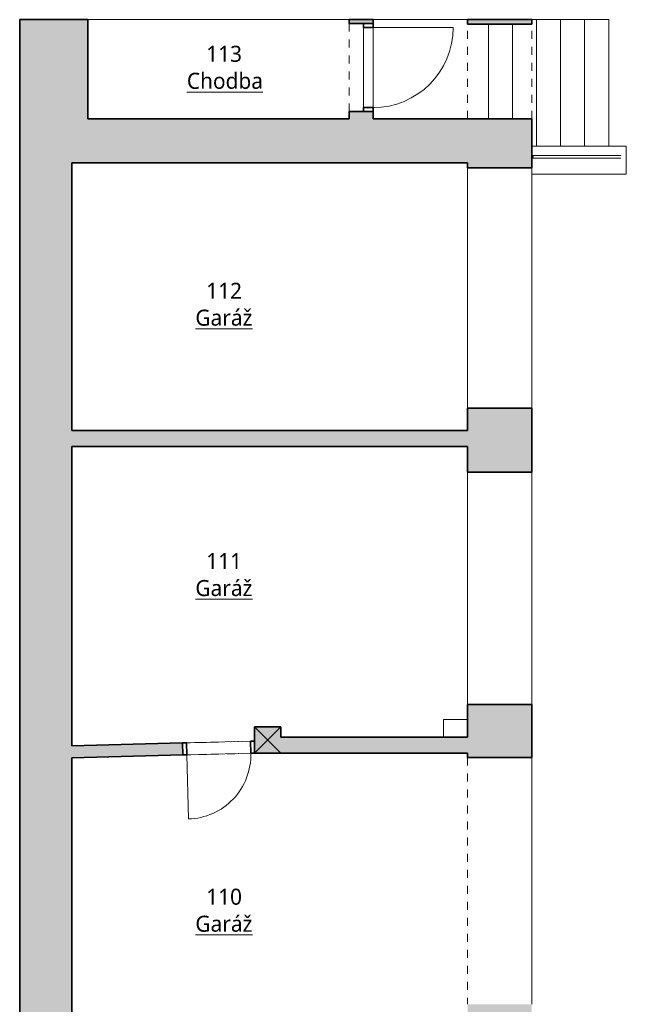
# Model space of a CAD drawing. Header units: metres. Extents: x -0.3 to 46.9, y -0.4 to 27.9.
# Tile 9 of 26: x -0.2 to 7.3, y 15.6 to 27.9. Entities that reach past the tile are written whole.
import ezdxf

# ---------------------------------------------------------------- set-up
doc = ezdxf.new("R2010")
doc.units = ezdxf.units.M
doc.linetypes.add('AV - Cerch_ 1 tecka 4mm', pattern=[0.006, 0.004, -0.001, 0, -0.001])
doc.linetypes.add('AV - Cerch_ 2 tecky 4mm', pattern=[0.008, 0.004, -0.0015, 0, -0.001, 0, -0.0015])
doc.layers.add('AV-MISTNOSTI', color=5, linetype='Continuous', lineweight=5, true_color=0x0000ff)
doc.layers.add('AV-SRAFY', color=7, linetype='Continuous', lineweight=35)
doc.layers.add('AV-STAVBA', color=7, linetype='Continuous', lineweight=18)
doc.styles.add('Trebuchet MS_B', font='trebuc.ttf', dxfattribs={"height": 0.2})

# ---------------------------------------------------------------- blocks, each defined once
blk = doc.blocks.new('SCO_Koncepční obdelníkový sloup - 330_330-904116-1NP')
at = {"layer": 'AV-STAVBA', "color": 254, "true_color": 0xcccccc}
for p, q in [((-0.165, 0.165), (0.165, -0.165)), ((0.165, 0.165), (-0.165, -0.165))]:
    blk.add_line(p, q, dxfattribs=at)
blk = doc.blocks.new('GM_Otvor_obdélníkový - 1180x2520-928948-1NP')
at = {"layer": 'AV-STAVBA', "color": 254, "linetype": 'AV - Cerch_ 1 tecka 4mm', "lineweight": 13, "true_color": 0xcccccc}
for p, q in [((-0.59, 0.4), (0.59, 0.4)), ((-0.59, -0.4), (0.59, -0.4)), ((-0.59, -0.4), (0.59, -0.4))]:
    blk.add_line(p, q, dxfattribs=at)
blk = doc.blocks.new('GM_Otvor_obdélníkový - 1100x2380-1127406-1NP')
at = {"layer": 'AV-STAVBA', "color": 254, "linetype": 'AV - Cerch_ 1 tecka 4mm', "lineweight": 13, "true_color": 0xcccccc}
for p, q in [((-0.55, 0.15), (0.55, 0.15)), ((-0.55, -0.15), (0.55, -0.15)), ((-0.55, -0.15), (0.55, -0.15))]:
    blk.add_line(p, q, dxfattribs=at)
blk = doc.blocks.new('DO_1-P_Obl__členěné_1111 - 1000x2150_půlobložkové-1129860-1NP')
at = {"layer": 'AV-STAVBA', "color": 254, "true_color": 0xcccccc}
for p, q in [((-0.5, 0.93), (-0.5, -0.07)), ((-0.5, -0.07), (0.5, -0.07)), ((-0.5, -0.19), (-0.5, -0.07)), ((0.5, -0.19), (0.5, -0.07)), ((0.5, -0.07), (0.5, -0.19)), ((-0.55, -0.19), (-0.5, -0.19)), ((-0.5, -0.19), (0.5, -0.19)), ((0.5, -0.19), (0.55, -0.19))]:
    blk.add_line(p, q, dxfattribs=at)
at = {"layer": 'AV-STAVBA', "color": 254, "lineweight": 35, "true_color": 0xcccccc}
for p, q in [((-0.5, -0.07), (-0.55, -0.07)), ((-0.55, -0.07), (-0.55, -0.19)), ((-0.5, -0.19), (-0.5, -0.07)), ((0.55, -0.07), (0.5, -0.07)), ((0.5, -0.07), (0.5, -0.19)), ((0.55, -0.19), (0.55, -0.07)), ((-0.55, -0.19), (-0.5, -0.19)), ((0.5, -0.19), (0.55, -0.19))]:
    blk.add_line(p, q, dxfattribs=at)
at = {"layer": 'AV-STAVBA', "color": 254, "linetype": 'AV - Cerch_ 1 tecka 4mm', "true_color": 0xcccccc}
for p, q in [((-0.5, -0.07), (0.5, -0.07)), ((-0.55, -0.19), (0.55, -0.19)), ((-0.5, -0.19), (0.5, -0.19))]:
    blk.add_line(p, q, dxfattribs=at)
at = {"layer": 'AV-STAVBA', "color": 254, "true_color": 0xcccccc}
blk.add_arc((-0.5, -0.07), 1, 360, 90, dxfattribs=at)
blk = doc.blocks.new('GM_Otvor_obdélníkový - 3080x2930-1463533-1NP')
at = {"layer": 'AV-STAVBA', "color": 254, "linetype": 'AV - Cerch_ 1 tecka 4mm', "lineweight": 13, "true_color": 0xcccccc}
for p, q in [((-1.54, 0.4), (1.54, 0.4)), ((-1.54, -0.4), (1.54, -0.4)), ((-1.54, -0.4), (1.54, -0.4))]:
    blk.add_line(p, q, dxfattribs=at)
blk = doc.blocks.new('GM_Otvor_obdélníkový - 2900x2870-1463639-1NP')
at = {"layer": 'AV-STAVBA', "color": 254, "linetype": 'AV - Cerch_ 1 tecka 4mm', "lineweight": 13, "true_color": 0xcccccc}
for p, q in [((-1.45, 0.4), (1.45, 0.4)), ((-1.45, -0.4), (1.45, -0.4)), ((-1.45, -0.4), (1.45, -0.4))]:
    blk.add_line(p, q, dxfattribs=at)
blk = doc.blocks.new('GM_Otvor_obdélníkový - 3000x2880-929482-1NP')
at = {"layer": 'AV-STAVBA', "color": 254, "linetype": 'AV - Cerch_ 1 tecka 4mm', "lineweight": 13, "true_color": 0xcccccc}
for p, q in [((-1.5, 0.4), (1.5, 0.4)), ((-1.5, -0.4), (1.5, -0.4)), ((-1.5, -0.4), (1.5, -0.4))]:
    blk.add_line(p, q, dxfattribs=at)
blk = doc.blocks.new('DO_1-L_Ocel_ - 800x1970_150-925843-1NP')
at = {"layer": 'AV-STAVBA', "color": 254, "true_color": 0xcccccc}
for p, q in [((0.4, 0.875), (0.4, 0.075)), ((-0.4, 0.075), (0.4, 0.075)), ((-0.4, -0.075), (0.4, -0.075))]:
    blk.add_line(p, q, dxfattribs=at)
at = {"layer": 'AV-STAVBA', "color": 254, "linetype": 'AV - Cerch_ 1 tecka 4mm', "true_color": 0xcccccc}
for p, q in [((-0.45, 0.075), (0.45, 0.075)), ((-0.4, 0.075), (0.4, 0.075)), ((-0.45, -0.075), (0.45, -0.075)), ((-0.4, -0.075), (0.4, -0.075))]:
    blk.add_line(p, q, dxfattribs=at)
at = {"layer": 'AV-STAVBA', "color": 254, "lineweight": 35, "true_color": 0xcccccc}
for p, q in [((-0.4, 0.075), (-0.45, 0.075)), ((-0.4, -0.075), (-0.4, 0.075)), ((0.45, 0.075), (0.4, 0.075)), ((0.4, 0.075), (0.4, -0.075)), ((-0.449, -0.075), (-0.4, -0.075)), ((0.4, -0.075), (0.45, -0.075))]:
    blk.add_line(p, q, dxfattribs=at)
at = {"layer": 'AV-STAVBA', "color": 254, "true_color": 0xcccccc}
blk.add_arc((0.4, 0.075), 0.8, 90, 180, dxfattribs=at)
blk = doc.blocks.new('Railing - Railing-1671587-1NP')
at = {"layer": 'AV-STAVBA', "color": 254, "true_color": 0xcccccc}
for p, q in [((7.175, 26.179), (6.155, 26.179)), ((7.187, 26.179), (7.175, 26.179)), ((6.155, 26.149), (7.175, 26.149)), ((7.175, 26.149), (7.187, 26.149))]:
    blk.add_line(p, q, dxfattribs=at)
at = {"layer": 'AV-STAVBA', "color": 254, "lineweight": 35, "true_color": 0xcccccc}
blk.add_line((6.155, 26.176), (6.155, 26.151), dxfattribs=at)
at = {"layer": 'AV-STAVBA', "color": 254, "lineweight": 35, "true_color": 0xcccccc, "flags": 128}
blk.add_lwpolyline([(6.155, 26.151), (6.159, 26.153), (6.163, 26.154), (6.166, 26.156), (6.168, 26.159), (6.169, 26.161), (6.17, 26.164), (6.169, 26.166), (6.168, 26.168), (6.166, 26.171), (6.163, 26.173), (6.159, 26.175), (6.155, 26.176)], dxfattribs=at)
at = {"layer": 'AV-STAVBA', "color": 254, "true_color": 0xcccccc, "flags": 128}
for points in [[(7.264, 26.179), (7.264, 26.179), (7.263, 26.179), (7.263, 26.179), (7.262, 26.179), (7.261, 26.179), (7.26, 26.179), (7.258, 26.179), (7.257, 26.179), (7.255, 26.179), (7.253, 26.179), (7.251, 26.179), (7.248, 26.179), (7.245, 26.179), (7.243, 26.179), (7.239, 26.179), (7.236, 26.179), (7.233, 26.179), (7.229, 26.179), (7.225, 26.179), (7.221, 26.179), (7.217, 26.179), (7.213, 26.179), (7.209, 26.179), (7.204, 26.179), (7.2, 26.179), (7.195, 26.179), (7.19, 26.179), (7.187, 26.179)], [(7.187, 26.149), (7.192, 26.149), (7.197, 26.149), (7.202, 26.149), (7.207, 26.149), (7.211, 26.149), (7.215, 26.149), (7.219, 26.149), (7.223, 26.149), (7.227, 26.149), (7.231, 26.149), (7.235, 26.149), (7.238, 26.149), (7.241, 26.149), (7.244, 26.149), (7.247, 26.149), (7.249, 26.149), (7.252, 26.149), (7.254, 26.149), (7.256, 26.149), (7.258, 26.149), (7.259, 26.149), (7.261, 26.149), (7.262, 26.149), (7.263, 26.149), (7.263, 26.149), (7.264, 26.149), (7.264, 26.149), (7.264, 26.149)]]:
    blk.add_lwpolyline(points, dxfattribs=at)
at = {"layer": 'AV-STAVBA', "color": 254, "true_color": 0xcccccc}
for start, end in [(75, 90), (270, 285)]:
    blk.add_arc((7.264, 26.164), 0.015, start, end, dxfattribs=at)
blk = doc.blocks.new('Top Rail Type - Top Rail_Internal_-1671656-1NP')
at = {"layer": 'AV-STAVBA', "color": 254, "true_color": 0xcccccc}
for p, q in [((7.175, 26.179), (6.155, 26.179)), ((6.155, 26.176), (6.155, 26.151)), ((7.187, 26.179), (7.175, 26.179)), ((6.155, 26.149), (7.175, 26.149)), ((7.175, 26.149), (7.187, 26.149))]:
    blk.add_line(p, q, dxfattribs=at)
at = {"layer": 'AV-STAVBA', "color": 254, "true_color": 0xcccccc, "flags": 128}
for points in [[(6.155, 26.151), (6.159, 26.153), (6.163, 26.154), (6.166, 26.156), (6.168, 26.159), (6.169, 26.161), (6.17, 26.164), (6.169, 26.166), (6.168, 26.168), (6.166, 26.171), (6.163, 26.173), (6.159, 26.175), (6.155, 26.176)], [(7.264, 26.179), (7.264, 26.179), (7.263, 26.179), (7.263, 26.179), (7.262, 26.179), (7.261, 26.179), (7.26, 26.179), (7.258, 26.179), (7.257, 26.179), (7.255, 26.179), (7.253, 26.179), (7.251, 26.179), (7.248, 26.179), (7.245, 26.179), (7.243, 26.179), (7.239, 26.179), (7.236, 26.179), (7.233, 26.179), (7.229, 26.179), (7.225, 26.179), (7.221, 26.179), (7.217, 26.179), (7.213, 26.179), (7.209, 26.179), (7.204, 26.179), (7.2, 26.179), (7.195, 26.179), (7.19, 26.179), (7.187, 26.179)], [(7.187, 26.149), (7.192, 26.149), (7.197, 26.149), (7.202, 26.149), (7.207, 26.149), (7.211, 26.149), (7.215, 26.149), (7.219, 26.149), (7.223, 26.149), (7.227, 26.149), (7.231, 26.149), (7.235, 26.149), (7.238, 26.149), (7.241, 26.149), (7.244, 26.149), (7.247, 26.149), (7.249, 26.149), (7.252, 26.149), (7.254, 26.149), (7.256, 26.149), (7.258, 26.149), (7.259, 26.149), (7.261, 26.149), (7.262, 26.149), (7.263, 26.149), (7.263, 26.149), (7.264, 26.149), (7.264, 26.149), (7.264, 26.149)]]:
    blk.add_lwpolyline(points, dxfattribs=at)
at = {"layer": 'AV-STAVBA', "color": 254, "true_color": 0xcccccc}
for start, end in [(75, 90), (270, 285)]:
    blk.add_arc((7.264, 26.164), 0.015, start, end, dxfattribs=at)
blk = doc.blocks.new('Top Rail Type - Top Rail_Internal_-V3-1NP')
at = {"layer": 'AV-STAVBA', "color": 254, "true_color": 0xcccccc}
for p, q in [((7.187, 26.179), (6.155, 26.179)), ((7.187, 26.179), (7.264, 26.179)), ((7.187, 26.149), (6.155, 26.149)), ((7.187, 26.149), (7.264, 26.149))]:
    blk.add_line(p, q, dxfattribs=at)
blk = doc.blocks.new('D0089 - 1514 - OÚPSŘ_Benešova_rvt-1-1NP')
at = {"layer": 'AV-SRAFY', "lineweight": 18, "true_color": 0xcccccc}
for points in [[(0.615, 26.638), (0.615, 27.876), (-0.235, 27.876), (-0.235, 26.638), (0.415, 26.638)], [(0.415, 14.748), (0.415, 26.638), (-0.235, 26.638), (-0.235, 14.748)], [(5.355, 26.088), (5.355, 26.638), (0.415, 26.638), (0.415, 26.088), (3.439, 26.088)], [(0.415, 22.548), (5.355, 22.548), (5.355, 22.748), (0.415, 22.748)], [(3.439, 18.723), (5.355, 18.723), (5.355, 18.923), (3.025, 18.923), (3.025, 18.723)], [(0.415, 18.665), (1.8, 18.7), (1.796, 18.85), (0.415, 18.815)]]:
    blk.add_hatch(color=254, dxfattribs=at).paths.add_polyline_path(points)
h = blk.add_hatch(color=254, dxfattribs=at)
h.paths.add_polyline_path([(4.175, 26.638), (4.175, 26.728), (3.875, 26.728), (3.875, 26.638), (4.055, 26.638)])
h.paths.add_polyline_path([(4.055, 27.828), (4.175, 27.828), (4.175, 27.876), (3.875, 27.876), (3.875, 27.828)])
h = blk.add_hatch(color=254, dxfattribs=at)
h.paths.add_polyline_path([(5.452, 13.698), (6.155, 13.698), (6.155, 15.588), (5.355, 15.588), (5.355, 13.698)])
h.paths.add_polyline_path([(6.155, 18.668), (6.155, 19.328), (5.355, 19.328), (5.355, 18.668)])
h.paths.add_polyline_path([(6.155, 22.228), (6.155, 23.028), (5.355, 23.028), (5.355, 22.228)])
h.paths.add_polyline_path([(5.452, 26.028), (6.155, 26.028), (6.155, 26.638), (5.355, 26.638), (5.355, 26.028)])
h.paths.add_polyline_path([(5.355, 27.818), (6.155, 27.818), (6.155, 27.876), (5.355, 27.876)])
at = {"layer": 'AV-STAVBA', "lineweight": 5, "true_color": 0xcccccc}
blk.add_hatch(color=254, dxfattribs=at).paths.add_polyline_path([(2.695, 18.723), (3.025, 18.723), (3.025, 19.053), (2.695, 19.053)])
at = {"layer": 'AV-STAVBA', "color": 254, "lineweight": 35, "true_color": 0xcccccc}
for p, q in [((0.615, 27.876), (-0.235, 27.876)), ((-0.235, 27.876), (-0.235, 26.638)), ((0.615, 26.638), (0.615, 27.876)), ((3.875, 27.876), (3.875, 27.828)), ((4.175, 27.876), (3.875, 27.876)), ((3.875, 27.828), (4.055, 27.828)), ((4.175, 27.828), (4.175, 27.876)), ((6.155, 27.876), (5.355, 27.876)), ((5.355, 27.876), (5.355, 27.818)), ((5.355, 27.818), (6.155, 27.818)), ((6.155, 27.818), (6.155, 27.876)), ((3.875, 26.728), (3.875, 26.638)), ((4.055, 26.728), (3.875, 26.728)), ((4.175, 26.638), (4.175, 26.728)), ((-0.235, 26.638), (-0.235, 14.748)), ((3.875, 26.638), (0.615, 26.638)), ((5.355, 26.638), (4.175, 26.638)), ((6.155, 26.638), (5.355, 26.638)), ((6.155, 26.028), (6.155, 26.638)), ((0.415, 22.748), (0.415, 26.088)), ((0.415, 26.088), (5.355, 26.088)), ((5.355, 26.088), (5.355, 26.028)), ((5.355, 26.028), (6.155, 26.028)), ((6.155, 23.028), (5.355, 23.028)), ((5.355, 23.028), (5.355, 22.748)), ((6.155, 22.228), (6.155, 23.028)), ((5.355, 22.748), (0.415, 22.748)), ((0.415, 18.815), (0.415, 22.548)), ((0.415, 22.548), (5.355, 22.548)), ((5.355, 22.548), (5.355, 22.228)), ((5.355, 22.228), (6.155, 22.228)), ((6.155, 19.328), (5.355, 19.328)), ((5.355, 19.328), (5.355, 18.923)), ((6.155, 18.668), (6.155, 19.328)), ((3.025, 19.053), (2.695, 19.053)), ((2.695, 19.053), (2.695, 18.723)), ((3.025, 18.923), (3.025, 19.053)), ((5.355, 18.923), (3.025, 18.923)), ((1.796, 18.85), (0.415, 18.815)), ((1.8, 18.7), (1.796, 18.85)), ((0.415, 18.665), (1.8, 18.7)), ((2.695, 18.723), (2.699, 18.723)), ((2.699, 18.722), (2.735, 18.723)), ((2.699, 18.723), (2.699, 18.722)), ((2.735, 18.723), (3.025, 18.723)), ((3.025, 18.723), (5.355, 18.723)), ((5.355, 18.723), (5.355, 18.668)), ((0.415, 14.748), (0.415, 18.665)), ((5.355, 18.668), (6.155, 18.668))]:
    blk.add_line(p, q, dxfattribs=at)
at = {"layer": 'AV-STAVBA', "color": 254, "true_color": 0xcccccc}
for p, q in [((3.875, 27.876), (0.615, 27.876)), ((4.055, 26.778), (4.055, 27.778)), ((4.055, 26.778), (4.055, 27.778)), ((5.355, 27.876), (4.175, 27.876)), ((4.175, 27.778), (4.175, 26.778)), ((4.175, 27.778), (4.175, 26.778)), ((5.615, 26.638), (5.615, 27.818)), ((5.615, 26.638), (5.615, 27.818)), ((5.915, 26.638), (5.915, 27.818)), ((6.215, 27.876), (6.155, 27.876)), ((6.515, 27.876), (6.215, 27.876)), ((6.215, 26.298), (6.215, 27.876)), ((6.815, 27.876), (6.515, 27.876)), ((6.515, 26.298), (6.515, 27.876)), ((7.115, 27.876), (6.815, 27.876)), ((6.815, 26.298), (6.815, 27.876)), ((7.115, 26.298), (7.115, 27.876)), ((6.155, 26.298), (7.335, 26.298)), ((7.335, 26.298), (7.335, 25.948)), ((5.355, 23.028), (5.355, 26.028)), ((6.155, 26.028), (6.155, 25.948)), ((6.155, 25.948), (6.155, 23.028)), ((7.335, 25.948), (6.155, 25.948)), ((5.355, 19.328), (5.355, 22.228)), ((6.155, 22.228), (6.155, 19.328)), ((5.055, 18.923), (5.055, 19.143)), ((5.055, 19.143), (5.355, 19.143)), ((1.846, 18.851), (2.646, 18.871)), ((2.646, 18.871), (1.846, 18.851)), ((2.649, 18.721), (1.85, 18.701)), ((6.155, 15.588), (6.155, 18.668))]:
    blk.add_line(p, q, dxfattribs=at)
at = {"layer": 'AV-STAVBA', "color": 254, "linetype": 'AV - Cerch_ 2 tecky 4mm', "true_color": 0xcccccc}
for p, q in [((5.915, 26.638), (5.915, 27.818)), ((6.215, 26.298), (6.215, 27.876)), ((6.515, 26.298), (6.515, 27.876)), ((6.815, 26.298), (6.815, 27.876)), ((7.115, 26.298), (7.115, 27.876))]:
    blk.add_line(p, q, dxfattribs=at)
at = {"layer": 'AV-STAVBA', "color": 254, "lineweight": 18, "true_color": 0xcccccc}
for name, p, rotation in [('GM_Otvor_obdélníkový - 1100x2380-1127406-1NP', (4.025, 27.278), 269.9999999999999), ('DO_1-P_Obl__členěné_1111 - 1000x2150_půlobložkové-1129860-1NP', (4.245, 27.278), 269.9999999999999), ('GM_Otvor_obdélníkový - 1180x2520-928948-1NP', (5.755, 27.228), 89.99999999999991), ('GM_Otvor_obdélníkový - 3000x2880-929482-1NP', (5.755, 24.528), 269.9999999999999), ('GM_Otvor_obdélníkový - 2900x2870-1463639-1NP', (5.755, 20.778), 269.9999999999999), ('DO_1-L_Ocel_ - 800x1970_150-925843-1NP', (2.248, 18.786), 181.4344439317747), ('GM_Otvor_obdélníkový - 3080x2930-1463533-1NP', (5.755, 17.128), 269.9999999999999)]:
    blk.add_blockref(name, p, dxfattribs=dict(at, rotation=rotation))
for name, p in [('Railing - Railing-1671587-1NP', (0, 0)), ('Top Rail Type - Top Rail_Internal_-1671656-1NP', (0, 0)), ('Top Rail Type - Top Rail_Internal_-V3-1NP', (0, 0)), ('SCO_Koncepční obdelníkový sloup - 330_330-904116-1NP', (2.86, 18.888))]:
    blk.add_blockref(name, p, dxfattribs=at)

msp = doc.modelspace()

# ---------------------------------------------------------------- block references
at = {"lineweight": 5}
msp.add_blockref('D0089 - 1514 - OÚPSŘ_Benešova_rvt-1-1NP', (0, 0), dxfattribs=at)

# ---------------------------------------------------------------- texts
at = {"layer": 'AV-MISTNOSTI', "char_height": 0.2, "attachment_point": 1, "style": 'Trebuchet MS_B'}
for s, insert, width in [('113', (2.092, 27.55), 0.60127), ('\\LChodba', (1.851, 27.213), 1.1865), ('112', (2.092, 24.593), 0.60127), ('\\LGaráž', (1.957, 24.257), 0.92996), ('111', (2.092, 21.22), 0.60127), ('\\LGaráž', (1.957, 20.883), 0.92996), ('110', (2.092, 17.031), 0.60127), ('\\LGaráž', (1.957, 16.694), 0.92996)]:
    msp.add_mtext(s, dxfattribs=dict(at, insert=insert, width=width))

doc.saveas('drawing.dxf')
